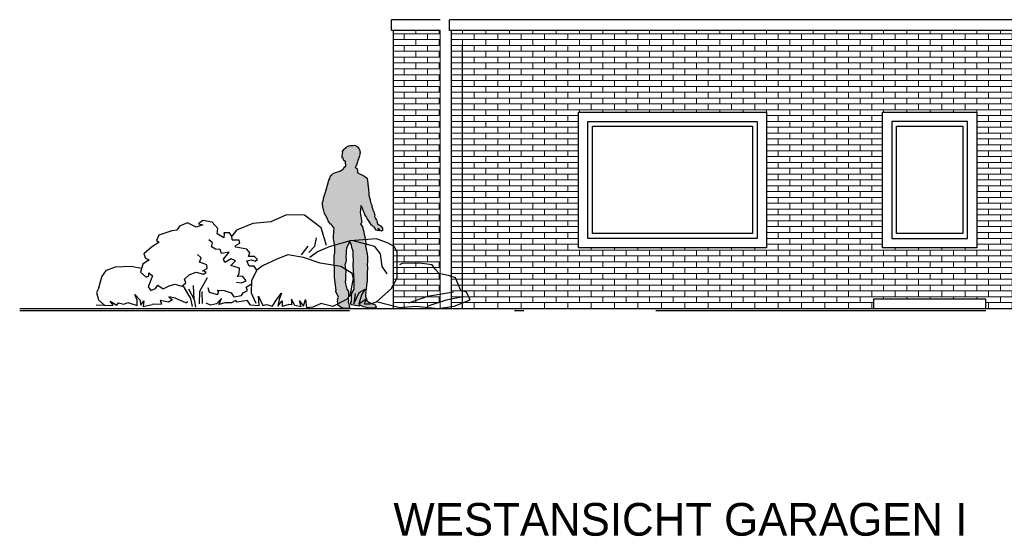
# Model space of a CAD drawing. Extents: x -73 to 359, y -4 to 85.
# Tile 135 of 149: x 312.33 to 322.86, y -3.45 to 2.08. Entities that reach past the tile are written whole.
import ezdxf

# ---------------------------------------------------------------- set-up
doc = ezdxf.new("R2010")
doc.units = 0
doc.header["$MEASUREMENT"] = 0
doc.linetypes.add('Strichlinie', pattern=[0.005644, 0.002822, -0.002822])
doc.linetypes.add('Strichpunktlinie', pattern=[0.006703, 0.003528, -0.001764, 0, -0.001411])
for name, color, linetype in [('Ansicht_West Garagen_3_P_ZE_SYMBOL', 7, 'Continuous'), ('Ansicht_West Garagen_3_P_ZE_TEXT', 7, 'Continuous'), ('Ansicht_West Garagen_3_R_NT_DACH', 7, 'Continuous'), ('Ansicht_West Garagen_3_R_NT_FENSTER', 7, 'Continuous'), ('Ansicht_West Garagen_3_R_NT_HIDDEN', 7, 'Continuous'), ('Ansicht_West Garagen_3_R_TR_BODEN', 7, 'Continuous'), ('Ansicht_West Garagen_3_R_TR_HIDDEN', 7, 'Continuous'), ('Ansicht_West Garagen_3_Schraffuren', 7, 'Continuous')]:
    doc.layers.add(name, color=color, linetype=linetype)
doc.styles.add('ERSTELLTER_STIL_3', font='txt')
pattern_1 = [(0, (355.69491, -1.012166), (0, 0.0625), []), (90, (355.6949, -1.01217), (-0.25, 0), [0.0625, -0.0625]), (90, (355.8199, -0.94967), (-0.25, 0), [0.0625, -0.0625])]

msp = doc.modelspace()

# ---------------------------------------------------------------- hatches: boundary and pattern name
at = {"layer": 'Ansicht_West Garagen_3_P_ZE_SYMBOL', "linetype": 'Continuous', "lineweight": 13, "ltscale": 1000}
msp.add_hatch(color=7, dxfattribs=at).paths.add_polyline_path([(316.212, -0.152), (316.213, -0.164), (316.213, -0.177), (316.202, -0.187), (316.186, -0.178), (316.182, -0.166), (316.172, -0.161), (316.163, -0.161), (316.182, -0.178), (316.175, -0.183), (316.147, -0.173), (316.138, -0.163), (316.132, -0.154), (316.127, -0.142), (316.122, -0.147), (316.116, -0.138), (316.104, -0.126), (316.097, -0.122), (316.078, -0.093), (316.065, -0.07), (316.051, -0.05), (316.038, -0.03), (316.026, -0.01), (316.017, 0.013), (316.006, 0.037), (315.995, 0.066), (315.983, 0.089), (315.978, 0.04), (315.973, 0.018), (315.983, -0.027), (315.992, -0.092), (315.978, -0.107), (315.998, -0.139), (316.003, -0.156), (316.012, -0.193), (316.018, -0.218), (316.028, -0.262), (316.031, -0.296), (316.037, -0.325), (316.033, -0.344), (316.04, -0.379), (316.05, -0.429), (316.052, -0.462), (316.052, -0.488), (316.054, -0.512), (316.05, -0.538), (316.053, -0.583), (316.05, -0.63), (316.049, -0.694), (316.049, -0.717), (316.041, -0.764), (316.037, -0.805), (316.036, -0.827), (316.03, -0.835), (316.034, -0.841), (316.032, -0.861), (316.032, -0.88), (316.039, -0.905), (316.045, -0.917), (316.034, -0.919), (316.068, -0.946), (316.095, -0.96), (316.118, -0.966), (316.134, -0.973), (316.142, -0.987), (316.143, -0.993), (316.146, -0.994), (316.146, -1.003), (316.125, -1.008), (316.103, -1.008), (316.06, -1.006), (316.01, -0.994), (315.969, -0.974), (315.963, -0.97), (315.963, -0.988), (315.947, -0.985), (315.902, -0.978), (315.881, -0.972), (315.873, -0.965), (315.875, -0.941), (315.881, -0.941), (315.881, -0.922), (315.882, -0.906), (315.886, -0.906), (315.881, -0.899), (315.882, -0.876), (315.887, -0.85), (315.909, -0.806), (315.91, -0.783), (315.912, -0.757), (315.91, -0.72), (315.898, -0.546), (315.903, -0.499), (315.899, -0.449), (315.9, -0.4), (315.887, -0.359), (315.882, -0.333), (315.861, -0.294), (315.85, -0.324), (315.835, -0.35), (315.83, -0.368), (315.826, -0.394), (315.826, -0.425), (315.823, -0.459), (315.824, -0.487), (315.82, -0.517), (315.812, -0.545), (315.816, -0.587), (315.821, -0.619), (315.819, -0.65), (315.817, -0.681), (315.816, -0.708), (315.814, -0.728), (315.817, -0.75), (315.825, -0.776), (315.832, -0.806), (315.848, -0.831), (315.848, -0.873), (315.847, -0.906), (315.849, -0.925), (315.85, -0.934), (315.845, -0.933), (315.847, -0.945), (315.852, -0.963), (315.857, -0.975), (315.856, -0.989), (315.86, -0.993), (315.859, -1.008), (315.848, -1.012), (315.812, -1.012), (315.775, -1.004), (315.752, -0.989), (315.735, -0.977), (315.734, -0.963), (315.735, -0.95), (315.733, -0.938), (315.737, -0.923), (315.733, -0.921), (315.736, -0.904), (315.742, -0.891), (315.738, -0.882), (315.725, -0.855), (315.716, -0.832), (315.716, -0.82), (315.719, -0.817), (315.707, -0.738), (315.703, -0.704), (315.7, -0.676), (315.699, -0.638), (315.699, -0.595), (315.698, -0.521), (315.696, -0.478), (315.695, -0.454), (315.699, -0.429), (315.702, -0.417), (315.704, -0.376), (315.702, -0.342), (315.694, -0.287), (315.69, -0.267), (315.69, -0.228), (315.694, -0.208), (315.693, -0.182), (315.698, -0.155), (315.687, -0.146), (315.677, -0.129), (315.66, -0.108), (315.657, -0.11), (315.648, -0.097), (315.631, -0.075), (315.62, -0.045), (315.606, -0.023), (315.594, 0.002), (315.581, 0.047), (315.575, 0.074), (315.574, 0.083), (315.571, 0.094), (315.571, 0.12), (315.582, 0.148), (315.584, 0.168), (315.601, 0.221), (315.61, 0.257), (315.624, 0.306), (315.641, 0.36), (315.65, 0.379), (315.651, 0.387), (315.655, 0.394), (315.666, 0.409), (315.671, 0.416), (315.675, 0.425), (315.701, 0.437), (315.724, 0.445), (315.743, 0.453), (315.763, 0.46), (315.783, 0.472), (315.792, 0.481), (315.795, 0.483), (315.801, 0.491), (315.805, 0.497), (315.81, 0.505), (315.819, 0.504), (315.82, 0.512), (315.82, 0.528), (315.819, 0.536), (315.818, 0.543), (315.817, 0.558), (315.816, 0.563), (315.811, 0.565), (315.806, 0.565), (315.801, 0.569), (315.796, 0.58), (315.791, 0.597), (315.788, 0.601), (315.782, 0.596), (315.783, 0.62), (315.787, 0.643), (315.789, 0.663), (315.784, 0.66), (315.786, 0.668), (315.804, 0.691), (315.815, 0.703), (315.828, 0.714), (315.839, 0.722), (315.843, 0.721), (315.853, 0.726), (315.871, 0.731), (315.887, 0.732), (315.896, 0.732), (315.909, 0.734), (315.923, 0.73), (315.937, 0.72), (315.939, 0.725), (315.95, 0.713), (315.956, 0.704), (315.96, 0.704), (315.964, 0.692), (315.972, 0.676), (315.976, 0.654), (315.972, 0.649), (315.972, 0.637), (315.969, 0.615), (315.967, 0.616), (315.965, 0.609), (315.964, 0.605), (315.96, 0.608), (315.959, 0.597), (315.956, 0.587), (315.95, 0.569), (315.945, 0.555), (315.939, 0.534), (315.935, 0.518), (315.93, 0.512), (315.923, 0.509), (315.922, 0.497), (315.935, 0.488), (315.942, 0.477), (315.947, 0.47), (315.946, 0.46), (315.941, 0.45), (315.949, 0.439), (315.975, 0.423), (316.001, 0.412), (316.013, 0.405), (316.037, 0.389), (316.049, 0.373), (316.052, 0.359), (316.056, 0.318), (316.062, 0.265), (316.068, 0.214), (316.067, 0.198), (316.075, 0.174), (316.082, 0.15), (316.086, 0.121), (316.091, 0.107), (316.098, 0.091), (316.099, 0.074), (316.106, 0.057), (316.111, 0.04), (316.115, 0.031), (316.12, 0.025), (316.124, 0.005), (316.127, -0.004), (316.132, -0.014), (316.129, -0.028), (316.139, -0.049), (316.148, -0.069), (316.157, -0.081), (316.158, -0.09), (316.156, -0.099), (316.16, -0.107), (316.176, -0.116), (316.18, -0.121), (316.188, -0.126), (316.197, -0.131)], flags=0)
at = {"layer": 'Ansicht_West Garagen_3_Schraffuren', "linetype": 'Continuous', "lineweight": 18, "ltscale": 1000}
h = msp.add_hatch(dxfattribs=at)
h.set_pattern_fill('MW_Verband__Läufer__DF_0003', color=9, style=0, pattern_type=2)
h.set_pattern_definition(pattern_1)
h.paths.add_polyline_path([(316.33, 1.96), (316.33, -1.012), (316.83, -1.012), (316.83, 1.96)], flags=0)
h = msp.add_hatch(dxfattribs=at)
h.set_pattern_fill('MW_Verband__Läufer__DF_0003', color=9, style=0, pattern_type=2)
h.set_pattern_definition(pattern_1)
h.paths.add_polyline_path([(316.95, -1.012), (321.465, -1.012), (321.465, -0.912), (322.665, -0.912), (322.665, -1.012), (323.18, -1.012), (323.18, 0.988), (323.179, 1.157), (323.18, 1.96), (316.95, 1.96)], flags=0)
h.paths.add_polyline_path([(320.32, -0.362), (318.31, -0.362), (318.31, 1.088), (320.32, 1.088)], flags=0)
h.paths.add_polyline_path([(321.56, 1.088), (322.57, 1.088), (322.57, -0.362), (321.56, -0.362)], flags=0)

# ---------------------------------------------------------------- linework, layer by layer
at = {"layer": 'Ansicht_West Garagen_3_P_ZE_SYMBOL', "linetype": 'Continuous', "ltscale": 1000}
for p, q in [((315.783, 0.62), (315.787, 0.643)), ((315.784, 0.66), (315.786, 0.668)), ((315.789, 0.663), (315.784, 0.66)), ((315.786, 0.668), (315.804, 0.691)), ((315.787, 0.643), (315.789, 0.663)), ((315.804, 0.691), (315.815, 0.703)), ((315.815, 0.703), (315.828, 0.714)), ((315.828, 0.714), (315.839, 0.722)), ((315.839, 0.722), (315.843, 0.721)), ((315.843, 0.721), (315.853, 0.726)), ((315.853, 0.726), (315.871, 0.731)), ((315.871, 0.731), (315.887, 0.732)), ((315.887, 0.732), (315.896, 0.732)), ((315.896, 0.732), (315.909, 0.734)), ((315.909, 0.734), (315.923, 0.73)), ((315.923, 0.73), (315.937, 0.72)), ((315.937, 0.72), (315.939, 0.725)), ((315.939, 0.725), (315.95, 0.713)), ((315.95, 0.713), (315.956, 0.704)), ((315.956, 0.704), (315.96, 0.704)), ((315.96, 0.704), (315.964, 0.692)), ((315.964, 0.692), (315.972, 0.676)), ((315.972, 0.637), (315.969, 0.615)), ((315.972, 0.676), (315.976, 0.654)), ((315.976, 0.654), (315.972, 0.649)), ((315.972, 0.649), (315.972, 0.637)), ((315.782, 0.596), (315.783, 0.62)), ((315.788, 0.601), (315.782, 0.596)), ((315.791, 0.597), (315.788, 0.601)), ((315.796, 0.58), (315.791, 0.597)), ((315.801, 0.569), (315.796, 0.58)), ((315.806, 0.565), (315.801, 0.569)), ((315.811, 0.565), (315.806, 0.565)), ((315.816, 0.563), (315.811, 0.565)), ((315.817, 0.558), (315.816, 0.563)), ((315.818, 0.543), (315.817, 0.558)), ((315.819, 0.536), (315.818, 0.543)), ((315.82, 0.528), (315.819, 0.536)), ((315.82, 0.512), (315.82, 0.528)), ((315.939, 0.534), (315.935, 0.518)), ((315.945, 0.555), (315.939, 0.534)), ((315.95, 0.569), (315.945, 0.555)), ((315.956, 0.587), (315.95, 0.569)), ((315.959, 0.597), (315.956, 0.587)), ((315.96, 0.608), (315.959, 0.597)), ((315.964, 0.605), (315.96, 0.608)), ((315.965, 0.609), (315.964, 0.605)), ((315.967, 0.616), (315.965, 0.609)), ((315.969, 0.615), (315.967, 0.616)), ((315.671, 0.416), (315.675, 0.425)), ((315.675, 0.425), (315.701, 0.437)), ((315.701, 0.437), (315.724, 0.445)), ((315.724, 0.445), (315.743, 0.453)), ((315.743, 0.453), (315.763, 0.46)), ((315.763, 0.46), (315.783, 0.472)), ((315.783, 0.472), (315.792, 0.481)), ((315.792, 0.481), (315.795, 0.483)), ((315.795, 0.483), (315.801, 0.491)), ((315.801, 0.491), (315.805, 0.497)), ((315.805, 0.497), (315.81, 0.505)), ((315.81, 0.505), (315.819, 0.504)), ((315.819, 0.504), (315.82, 0.512)), ((315.923, 0.509), (315.922, 0.497)), ((315.922, 0.497), (315.935, 0.488)), ((315.93, 0.512), (315.923, 0.509)), ((315.935, 0.518), (315.93, 0.512)), ((315.935, 0.488), (315.942, 0.477)), ((315.946, 0.46), (315.941, 0.45)), ((315.941, 0.45), (315.949, 0.439)), ((315.942, 0.477), (315.947, 0.47)), ((315.947, 0.47), (315.946, 0.46)), ((315.949, 0.439), (315.975, 0.423)), ((315.975, 0.423), (316.001, 0.412)), ((315.624, 0.306), (315.641, 0.36)), ((315.641, 0.36), (315.65, 0.379)), ((315.65, 0.379), (315.651, 0.387)), ((315.651, 0.387), (315.655, 0.394)), ((315.655, 0.394), (315.666, 0.409)), ((315.666, 0.409), (315.671, 0.416)), ((316.001, 0.412), (316.013, 0.405)), ((316.013, 0.405), (316.037, 0.389)), ((316.037, 0.389), (316.049, 0.373)), ((316.049, 0.373), (316.052, 0.359)), ((316.052, 0.359), (316.056, 0.318)), ((316.056, 0.318), (316.062, 0.265)), ((315.584, 0.168), (315.601, 0.221)), ((315.601, 0.221), (315.61, 0.257)), ((315.61, 0.257), (315.624, 0.306)), ((316.062, 0.265), (316.068, 0.214)), ((316.068, 0.214), (316.067, 0.198)), ((315.571, 0.12), (315.582, 0.148)), ((315.571, 0.094), (315.571, 0.12)), ((315.582, 0.148), (315.584, 0.168)), ((316.067, 0.198), (316.075, 0.174)), ((316.075, 0.174), (316.082, 0.15)), ((316.082, 0.15), (316.086, 0.121)), ((316.086, 0.121), (316.091, 0.107)), ((316.091, 0.107), (316.098, 0.091)), ((315.574, 0.083), (315.571, 0.094)), ((315.575, 0.074), (315.574, 0.083)), ((315.581, 0.047), (315.575, 0.074)), ((315.594, 0.002), (315.581, 0.047)), ((315.606, -0.023), (315.594, 0.002)), ((315.978, 0.04), (315.973, 0.018)), ((315.973, 0.018), (315.983, -0.027)), ((315.983, 0.089), (315.978, 0.04)), ((315.995, 0.066), (315.983, 0.089)), ((316.006, 0.037), (315.995, 0.066)), ((316.017, 0.013), (316.006, 0.037)), ((316.026, -0.01), (316.017, 0.013)), ((316.098, 0.091), (316.099, 0.074)), ((316.099, 0.074), (316.106, 0.057)), ((316.106, 0.057), (316.111, 0.04)), ((316.111, 0.04), (316.115, 0.031)), ((316.115, 0.031), (316.12, 0.025)), ((316.12, 0.025), (316.124, 0.005)), ((316.124, 0.005), (316.127, -0.004)), ((314.127, -0.097), (314.044, -0.132)), ((314.221, -0.141), (314.127, -0.097)), ((314.292, -0.071), (314.245, -0.106)), ((314.392, -0.088), (314.292, -0.071)), ((314.451, -0.158), (314.392, -0.088)), ((314.826, -0.105), (314.652, -0.173)), ((315.021, -0.084), (314.826, -0.105)), ((315.188, -0.012), (315.021, -0.084)), ((315.38, -0.015), (315.188, -0.012)), ((315.556, -0.15), (315.38, -0.015)), ((315.62, -0.045), (315.606, -0.023)), ((315.631, -0.075), (315.62, -0.045)), ((315.648, -0.097), (315.631, -0.075)), ((315.657, -0.11), (315.648, -0.097)), ((315.992, -0.092), (315.978, -0.107)), ((315.983, -0.027), (315.992, -0.092)), ((316.038, -0.03), (316.026, -0.01)), ((316.051, -0.05), (316.038, -0.03)), ((316.065, -0.07), (316.051, -0.05)), ((316.078, -0.093), (316.065, -0.07)), ((316.097, -0.122), (316.078, -0.093)), ((316.127, -0.004), (316.132, -0.014)), ((316.132, -0.014), (316.129, -0.028)), ((316.129, -0.028), (316.139, -0.049)), ((316.139, -0.049), (316.148, -0.069)), ((316.148, -0.069), (316.157, -0.081)), ((316.158, -0.09), (316.156, -0.099)), ((316.156, -0.099), (316.16, -0.107)), ((316.157, -0.081), (316.158, -0.09)), ((313.962, -0.18), (313.82, -0.229)), ((314.015, -0.176), (313.962, -0.18)), ((314.044, -0.132), (314.015, -0.176)), ((314.292, -0.119), (314.221, -0.141)), ((314.245, -0.106), (314.292, -0.119)), ((314.445, -0.215), (314.451, -0.158)), ((314.579, -0.203), (314.515, -0.203)), ((314.515, -0.203), (314.522, -0.215)), ((314.601, -0.24), (314.579, -0.203)), ((314.652, -0.173), (314.601, -0.24)), ((315.613, -0.338), (315.556, -0.15)), ((315.66, -0.108), (315.657, -0.11)), ((315.677, -0.129), (315.66, -0.108)), ((315.687, -0.146), (315.677, -0.129)), ((315.698, -0.155), (315.687, -0.146)), ((315.69, -0.228), (315.694, -0.208)), ((315.693, -0.182), (315.698, -0.155)), ((315.694, -0.208), (315.693, -0.182)), ((315.978, -0.107), (315.998, -0.139)), ((315.998, -0.139), (316.003, -0.156)), ((316.003, -0.156), (316.012, -0.193)), ((316.012, -0.193), (316.018, -0.218)), ((316.104, -0.126), (316.097, -0.122)), ((316.116, -0.138), (316.104, -0.126)), ((316.122, -0.147), (316.116, -0.138)), ((316.127, -0.142), (316.122, -0.147)), ((316.132, -0.154), (316.127, -0.142)), ((316.138, -0.163), (316.132, -0.154)), ((316.147, -0.173), (316.138, -0.163)), ((316.175, -0.183), (316.147, -0.173)), ((316.16, -0.107), (316.176, -0.116)), ((316.172, -0.161), (316.163, -0.161)), ((316.163, -0.161), (316.182, -0.178)), ((316.182, -0.166), (316.172, -0.161)), ((316.182, -0.178), (316.175, -0.183)), ((316.176, -0.116), (316.18, -0.121)), ((316.18, -0.121), (316.188, -0.126)), ((316.186, -0.178), (316.182, -0.166)), ((316.202, -0.187), (316.186, -0.178)), ((316.188, -0.126), (316.197, -0.131)), ((316.197, -0.131), (316.212, -0.152)), ((316.213, -0.177), (316.202, -0.187)), ((316.212, -0.152), (316.213, -0.164)), ((316.213, -0.164), (316.213, -0.177)), ((313.826, -0.303), (313.744, -0.356)), ((313.82, -0.229), (313.797, -0.286)), ((313.797, -0.286), (313.826, -0.303)), ((314.396, -0.311), (314.357, -0.278)), ((314.385, -0.352), (314.396, -0.311)), ((314.516, -0.255), (314.445, -0.215)), ((314.522, -0.215), (314.516, -0.255)), ((314.607, -0.278), (314.601, -0.24)), ((314.607, -0.278), (314.677, -0.278)), ((314.677, -0.278), (314.683, -0.318)), ((315.491, -0.347), (315.509, -0.256)), ((315.869, -0.29), (315.644, -0.354)), ((315.69, -0.267), (315.69, -0.228)), ((315.694, -0.287), (315.69, -0.267)), ((315.702, -0.342), (315.694, -0.287)), ((315.861, -0.294), (315.85, -0.324)), ((315.882, -0.333), (315.861, -0.294)), ((316.15, -0.267), (315.869, -0.29)), ((316.13, -0.349), (315.901, -0.287)), ((316.018, -0.218), (316.028, -0.262)), ((316.028, -0.262), (316.031, -0.296)), ((316.031, -0.296), (316.037, -0.325)), ((316.275, -0.313), (316.15, -0.267)), ((316.339, -0.349), (316.275, -0.313)), ((313.744, -0.356), (313.661, -0.426)), ((314.429, -0.377), (314.385, -0.352)), ((314.479, -0.381), (314.429, -0.377)), ((314.491, -0.423), (314.479, -0.381)), ((314.574, -0.41), (314.491, -0.423)), ((314.513, -0.485), (314.574, -0.41)), ((314.683, -0.318), (314.636, -0.345)), ((314.646, -0.356), (314.636, -0.345)), ((314.764, -0.378), (314.646, -0.356)), ((314.793, -0.417), (314.764, -0.378)), ((314.782, -0.457), (314.793, -0.417)), ((315.348, -0.437), (315.418, -0.347)), ((315.426, -0.414), (315.491, -0.347)), ((315.517, -0.405), (315.435, -0.466)), ((315.644, -0.354), (315.517, -0.405)), ((315.699, -0.429), (315.702, -0.417)), ((315.704, -0.376), (315.702, -0.342)), ((315.702, -0.417), (315.704, -0.376)), ((315.83, -0.368), (315.826, -0.394)), ((315.826, -0.394), (315.826, -0.425)), ((315.835, -0.35), (315.83, -0.368)), ((315.85, -0.324), (315.835, -0.35)), ((315.887, -0.359), (315.882, -0.333)), ((315.9, -0.4), (315.887, -0.359)), ((315.899, -0.449), (315.9, -0.4)), ((316.037, -0.325), (316.033, -0.344)), ((316.033, -0.344), (316.04, -0.379)), ((316.04, -0.379), (316.05, -0.429)), ((316.191, -0.427), (316.13, -0.349)), ((316.369, -0.408), (316.339, -0.349)), ((316.369, -0.686), (316.369, -0.408)), ((313.72, -0.492), (313.649, -0.54)), ((313.661, -0.426), (313.679, -0.474)), ((313.679, -0.474), (313.72, -0.492)), ((314.274, -0.472), (314.235, -0.435)), ((314.257, -0.518), (314.274, -0.472)), ((314.335, -0.547), (314.257, -0.518)), ((314.529, -0.522), (314.513, -0.485)), ((314.596, -0.481), (314.529, -0.522)), ((314.591, -0.551), (314.641, -0.501)), ((314.641, -0.501), (314.596, -0.481)), ((314.764, -0.501), (314.811, -0.492)), ((314.787, -0.558), (314.764, -0.501)), ((314.846, -0.457), (314.782, -0.457)), ((314.811, -0.492), (314.852, -0.505)), ((314.876, -0.488), (314.846, -0.457)), ((314.852, -0.505), (314.876, -0.488)), ((315.084, -0.483), (314.931, -0.556)), ((315.202, -0.437), (315.084, -0.483)), ((315.369, -0.468), (315.202, -0.437)), ((315.546, -0.527), (315.369, -0.468)), ((315.695, -0.454), (315.699, -0.429)), ((315.696, -0.478), (315.695, -0.454)), ((315.698, -0.521), (315.696, -0.478)), ((315.699, -0.595), (315.698, -0.521)), ((315.82, -0.517), (315.812, -0.545)), ((315.824, -0.487), (315.82, -0.517)), ((315.826, -0.425), (315.823, -0.459)), ((315.823, -0.459), (315.824, -0.487)), ((315.898, -0.546), (315.903, -0.499)), ((315.903, -0.499), (315.899, -0.449)), ((316.05, -0.429), (316.052, -0.462)), ((316.054, -0.512), (316.05, -0.538)), ((316.052, -0.462), (316.052, -0.488)), ((316.052, -0.488), (316.054, -0.512)), ((316.21, -0.564), (316.191, -0.427)), ((313.211, -0.672), (313.262, -0.601)), ((313.262, -0.601), (313.358, -0.567)), ((313.358, -0.567), (313.525, -0.558)), ((313.525, -0.558), (313.638, -0.582)), ((313.649, -0.54), (313.626, -0.624)), ((313.626, -0.624), (313.685, -0.676)), ((314.145, -0.654), (314.221, -0.624)), ((314.221, -0.624), (314.298, -0.646)), ((314.292, -0.61), (314.339, -0.584)), ((314.327, -0.624), (314.292, -0.61)), ((314.298, -0.646), (314.327, -0.624)), ((314.339, -0.584), (314.335, -0.547)), ((314.685, -0.58), (314.591, -0.551)), ((314.68, -0.638), (314.685, -0.58)), ((314.84, -0.558), (314.787, -0.558)), ((314.87, -0.602), (314.814, -0.713)), ((314.87, -0.602), (314.84, -0.558)), ((314.931, -0.556), (314.87, -0.602)), ((315.767, -0.564), (315.546, -0.527)), ((315.699, -0.638), (315.699, -0.595)), ((315.89, -0.637), (315.767, -0.564)), ((315.812, -0.545), (315.816, -0.587)), ((315.816, -0.587), (315.821, -0.619)), ((315.821, -0.619), (315.819, -0.65)), ((315.91, -0.72), (315.898, -0.546)), ((316.05, -0.63), (316.049, -0.694)), ((316.05, -0.538), (316.053, -0.583)), ((316.053, -0.583), (316.05, -0.63)), ((316.265, -0.642), (316.21, -0.564)), ((316.425, -0.532), (316.394, -0.546)), ((316.609, -0.527), (316.425, -0.532)), ((316.744, -0.546), (316.609, -0.527)), ((316.775, -0.593), (316.744, -0.546)), ((316.818, -0.637), (316.775, -0.593)), ((313.181, -0.79), (313.211, -0.672)), ((313.685, -0.676), (313.714, -0.663)), ((313.755, -0.663), (313.708, -0.782)), ((313.714, -0.663), (313.714, -0.632)), ((313.714, -0.632), (313.755, -0.663)), ((314.097, -0.698), (314.145, -0.654)), ((314.109, -0.738), (314.097, -0.698)), ((314.259, -0.826), (314.341, -0.681)), ((314.652, -0.729), (314.707, -0.737)), ((314.663, -0.671), (314.68, -0.638)), ((314.718, -0.667), (314.663, -0.671)), ((314.707, -0.737), (314.757, -0.717)), ((314.757, -0.717), (314.718, -0.667)), ((314.814, -0.713), (314.809, -0.846)), ((315.7, -0.676), (315.699, -0.638)), ((315.703, -0.704), (315.7, -0.676)), ((315.707, -0.738), (315.703, -0.704)), ((315.816, -0.708), (315.814, -0.728)), ((315.814, -0.728), (315.817, -0.75)), ((315.817, -0.681), (315.816, -0.708)), ((315.819, -0.65), (315.817, -0.681)), ((315.869, -0.872), (315.902, -0.692)), ((315.902, -0.692), (315.89, -0.637)), ((315.912, -0.757), (315.91, -0.72)), ((316.049, -0.717), (316.041, -0.764)), ((316.049, -0.694), (316.049, -0.717)), ((316.306, -0.802), (316.369, -0.686)), ((316.931, -0.663), (316.818, -0.637)), ((316.994, -0.686), (316.931, -0.663)), ((317.052, -0.82), (316.994, -0.686)), ((313.181, -0.79), (313.155, -0.841)), ((313.155, -0.841), (313.176, -0.919)), ((313.708, -0.782), (313.735, -0.82)), ((313.735, -0.82), (313.785, -0.799)), ((313.785, -0.799), (313.812, -0.762)), ((313.812, -0.762), (313.868, -0.803)), ((313.868, -0.803), (313.932, -0.769)), ((313.932, -0.769), (313.991, -0.751)), ((313.991, -0.751), (314.068, -0.773)), ((314.068, -0.773), (314.109, -0.738)), ((314.082, -0.774), (314.16, -0.907)), ((314.138, -0.803), (314.199, -0.915)), ((314.199, -0.915), (314.193, -0.766)), ((314.256, -0.963), (314.259, -0.826)), ((314.288, -0.959), (314.286, -0.832)), ((314.346, -0.787), (314.36, -0.839)), ((314.36, -0.839), (314.45, -0.861)), ((314.465, -0.839), (314.45, -0.817)), ((314.45, -0.817), (314.52, -0.82)), ((314.45, -0.861), (314.465, -0.839)), ((314.52, -0.82), (314.595, -0.846)), ((314.724, -0.843), (314.769, -0.82)), ((314.754, -0.783), (314.812, -0.75)), ((314.769, -0.82), (314.754, -0.783)), ((315.719, -0.817), (315.707, -0.738)), ((315.716, -0.82), (315.719, -0.817)), ((315.716, -0.832), (315.716, -0.82)), ((315.725, -0.855), (315.716, -0.832)), ((315.817, -0.75), (315.825, -0.776)), ((315.825, -0.776), (315.832, -0.806)), ((315.832, -0.806), (315.848, -0.831)), ((315.848, -0.831), (315.848, -0.873)), ((315.887, -0.85), (315.909, -0.806)), ((315.908, -0.963), (315.964, -0.84)), ((315.909, -0.806), (315.91, -0.783)), ((315.91, -0.783), (315.912, -0.757)), ((315.964, -0.84), (316.029, -0.806)), ((316.029, -0.806), (315.991, -0.858)), ((316.036, -0.827), (316.03, -0.835)), ((316.03, -0.835), (316.034, -0.841)), ((316.034, -0.841), (316.032, -0.861)), ((316.037, -0.805), (316.036, -0.827)), ((316.041, -0.764), (316.037, -0.805)), ((316.15, -0.942), (316.306, -0.802)), ((316.972, -0.839), (316.695, -0.884)), ((317.113, -0.839), (317.052, -0.82)), ((317.15, -0.919), (317.113, -0.839)), ((313.176, -0.919), (313.244, -0.982)), ((313.334, -0.978), (313.302, -0.935)), ((313.302, -0.935), (313.371, -0.978)), ((313.449, -0.966), (313.491, -0.947)), ((313.491, -0.947), (313.591, -0.982)), ((313.591, -0.923), (313.565, -0.861)), ((313.565, -0.861), (313.618, -0.919)), ((313.591, -0.982), (313.591, -0.923)), ((313.618, -0.919), (313.628, -0.978)), ((313.628, -0.978), (313.66, -0.931)), ((313.66, -0.931), (313.654, -0.99)), ((313.924, -0.944), (313.835, -0.928)), ((313.835, -0.928), (313.851, -0.965)), ((313.968, -0.919), (313.924, -0.944)), ((313.996, -0.903), (313.929, -0.886)), ((313.929, -0.886), (313.968, -0.919)), ((314.11, -0.952), (313.996, -0.903)), ((314.11, -0.952), (314.132, -0.938)), ((314.16, -0.907), (314.177, -0.99)), ((314.199, -0.915), (314.215, -0.998)), ((314.49, -0.906), (314.44, -0.961)), ((314.465, -0.969), (314.49, -0.906)), ((314.595, -0.846), (314.624, -0.887)), ((314.644, -0.928), (314.6, -0.95)), ((314.624, -0.887), (314.704, -0.872)), ((314.659, -0.946), (314.644, -0.928)), ((314.769, -0.928), (314.659, -0.946)), ((314.704, -0.872), (314.724, -0.843)), ((314.799, -0.972), (314.769, -0.928)), ((314.809, -0.846), (314.859, -0.954)), ((314.896, -0.982), (314.889, -0.882)), ((314.889, -0.882), (314.934, -0.982)), ((315.036, -0.987), (315.078, -0.924)), ((315.078, -0.924), (315.133, -0.848)), ((315.107, -0.915), (315.094, -0.987)), ((315.094, -0.987), (315.139, -0.93)), ((315.133, -0.848), (315.107, -0.915)), ((315.139, -0.93), (315.139, -0.987)), ((315.242, -0.913), (315.24, -0.974)), ((315.277, -0.981), (315.242, -0.913)), ((315.325, -0.93), (315.37, -0.987)), ((315.344, -0.994), (315.325, -0.93)), ((315.37, -0.987), (315.389, -0.915)), ((315.389, -0.915), (315.402, -1.001)), ((315.829, -0.916), (315.683, -0.991)), ((315.738, -0.882), (315.725, -0.855)), ((315.733, -0.921), (315.736, -0.904)), ((315.737, -0.923), (315.733, -0.921)), ((315.733, -0.938), (315.737, -0.923)), ((315.735, -0.95), (315.733, -0.938)), ((315.736, -0.904), (315.742, -0.891)), ((315.742, -0.891), (315.738, -0.882)), ((315.829, -0.916), (315.869, -0.872)), ((315.85, -0.934), (315.845, -0.933)), ((315.845, -0.933), (315.847, -0.945)), ((315.848, -0.873), (315.847, -0.906)), ((315.847, -0.906), (315.849, -0.925)), ((315.847, -0.945), (315.852, -0.963)), ((315.849, -0.925), (315.85, -0.934)), ((315.873, -0.965), (315.875, -0.941)), ((315.875, -0.941), (315.881, -0.941)), ((315.881, -0.899), (315.882, -0.876)), ((315.886, -0.906), (315.881, -0.899)), ((315.881, -0.922), (315.882, -0.906)), ((315.881, -0.941), (315.881, -0.922)), ((315.882, -0.876), (315.887, -0.85)), ((315.882, -0.906), (315.886, -0.906)), ((315.92, -0.853), (315.908, -0.963)), ((315.991, -0.858), (315.959, -0.963)), ((315.959, -0.963), (316.042, -0.906)), ((316.042, -0.906), (316.016, -0.963)), ((316.032, -0.861), (316.032, -0.88)), ((316.032, -0.88), (316.039, -0.905)), ((316.045, -0.917), (316.034, -0.919)), ((316.034, -0.919), (316.068, -0.946)), ((316.039, -0.905), (316.045, -0.917)), ((316.068, -0.946), (316.095, -0.96)), ((316.08, -0.963), (316.15, -0.942)), ((316.384, -1), (316.15, -0.942)), ((316.695, -0.884), (316.492, -0.957)), ((316.894, -0.923), (316.697, -0.989)), ((317.076, -0.889), (316.894, -0.923)), ((316.978, -0.989), (317.15, -0.919)), ((313.244, -0.982), (313.15, -0.978)), ((313.244, -0.982), (313.334, -0.978)), ((313.371, -0.978), (313.392, -0.951)), ((313.392, -0.951), (313.449, -0.966)), ((313.654, -0.99), (313.751, -0.969)), ((313.851, -0.965), (313.751, -0.969)), ((314.375, -0.976), (314.326, -0.954)), ((314.44, -0.961), (314.375, -0.976)), ((314.53, -0.95), (314.465, -0.969)), ((314.6, -0.95), (314.53, -0.95)), ((314.799, -0.972), (314.896, -0.982)), ((314.934, -0.982), (314.972, -0.968)), ((314.972, -0.968), (315.036, -0.987)), ((315.139, -0.987), (315.209, -0.968)), ((315.24, -0.974), (315.209, -0.968)), ((315.344, -0.994), (315.277, -0.981)), ((315.402, -1.001), (315.472, -0.996)), ((315.472, -0.996), (315.555, -0.958)), ((315.683, -0.991), (315.555, -0.958)), ((315.734, -0.963), (315.735, -0.95)), ((315.735, -0.977), (315.734, -0.963)), ((315.752, -0.989), (315.735, -0.977)), ((315.775, -1.004), (315.752, -0.989)), ((315.812, -1.012), (315.775, -1.004)), ((315.848, -1.012), (315.812, -1.012)), ((315.859, -1.008), (315.848, -1.012)), ((315.852, -0.963), (315.857, -0.975)), ((315.857, -0.975), (315.856, -0.989)), ((315.856, -0.989), (315.86, -0.993)), ((315.86, -0.993), (315.859, -1.008)), ((315.881, -0.972), (315.873, -0.965)), ((315.902, -0.978), (315.881, -0.972)), ((315.947, -0.985), (315.902, -0.978)), ((315.963, -0.988), (315.947, -0.985)), ((315.969, -0.974), (315.963, -0.97)), ((315.963, -0.97), (315.963, -0.988)), ((316.01, -0.994), (315.969, -0.974)), ((316.06, -1.006), (316.01, -0.994)), ((316.016, -0.963), (316.08, -0.963)), ((316.103, -1.008), (316.06, -1.006)), ((316.095, -0.96), (316.118, -0.966)), ((316.125, -1.008), (316.103, -1.008)), ((316.118, -0.966), (316.134, -0.973)), ((316.146, -1.003), (316.125, -1.008)), ((316.134, -0.973), (316.142, -0.987)), ((316.142, -0.987), (316.143, -0.993)), ((316.143, -0.993), (316.146, -0.994)), ((316.146, -0.994), (316.146, -1.003)), ((316.384, -1), (316.572, -0.989)), ((316.572, -0.989), (316.806, -1.012)), ((316.806, -1.012), (316.978, -0.989))]:
    msp.add_line(p, q, dxfattribs=at)
at = {"layer": 'Ansicht_West Garagen_3_R_NT_DACH', "linetype": 'Continuous', "ltscale": 1000}
for p, q in [((316.31, 1.96), (316.31, 2.076)), ((316.83, 2.076), (316.31, 2.076)), ((323.2, 2.076), (316.93, 2.076)), ((316.93, 1.96), (316.93, 2.076)), ((316.83, 1.96), (316.31, 1.96)), ((323.2, 1.96), (316.93, 1.96))]:
    msp.add_line(p, q, dxfattribs=at)
at = {"layer": 'Ansicht_West Garagen_3_R_NT_FENSTER', "linetype": 'Continuous', "ltscale": 1000}
for p, q in [((318.31, 1.088), (320.32, 1.088)), ((318.31, -0.362), (318.31, 1.088)), ((320.32, 1.088), (320.32, -0.362)), ((321.56, 1.088), (322.57, 1.088)), ((321.56, -0.362), (321.56, 1.088)), ((322.57, 1.088), (322.57, -0.362)), ((318.41, 0.988), (320.22, 0.988)), ((318.41, -0.262), (318.41, 0.988)), ((320.22, 0.988), (320.22, -0.262)), ((322.47, 0.988), (321.66, 0.988)), ((321.66, 0.988), (321.66, -0.262)), ((322.47, -0.262), (322.47, 0.988)), ((318.46, 0.938), (320.17, 0.938)), ((318.46, -0.212), (318.46, 0.938)), ((320.17, 0.938), (320.17, -0.212)), ((321.71, 0.938), (322.42, 0.938)), ((321.71, -0.212), (321.71, 0.938)), ((322.42, 0.938), (322.42, -0.212)), ((320.22, -0.262), (318.41, -0.262)), ((320.17, -0.212), (318.46, -0.212)), ((321.66, -0.262), (322.47, -0.262)), ((322.42, -0.212), (321.71, -0.212)), ((320.32, -0.362), (318.31, -0.362)), ((322.57, -0.362), (321.56, -0.362))]:
    msp.add_line(p, q, dxfattribs=at)
at = {"layer": 'Ansicht_West Garagen_3_R_NT_HIDDEN', "linetype": 'Continuous', "ltscale": 1000}
for p, q in [((322.665, -0.912), (321.465, -0.912)), ((321.465, -0.912), (321.465, -1.012)), ((322.665, -1.012), (322.665, -0.912)), ((321.465, -1.012), (322.665, -1.012))]:
    msp.add_line(p, q, dxfattribs=at)
at = {"layer": 'Ansicht_West Garagen_3_R_TR_BODEN', "linetype": 'Continuous', "ltscale": 1000}
msp.add_line((312.334, -1.012), (359.392, -1.012), dxfattribs=at)
at = {"layer": 'Ansicht_West Garagen_3_R_TR_BODEN', "linetype": 'Strichpunktlinie', "ltscale": 1000}
msp.add_line((312.334, -1.032), (359.392, -1.032), dxfattribs=at)
at = {"layer": 'Ansicht_West Garagen_3_R_TR_HIDDEN', "linetype": 'Continuous', "ltscale": 1000}
for p, q in [((316.33, -1.012), (316.33, 1.96)), ((316.95, -1.012), (316.95, 1.96))]:
    msp.add_line(p, q, dxfattribs=at)
at = {"layer": 'Ansicht_West Garagen_3_R_TR_HIDDEN', "linetype": 'Strichlinie', "ltscale": 1000}
msp.add_line((317.07, -1.012), (317.07, 1.96), dxfattribs=at)
at = {"layer": 'Ansicht_West Garagen_3_Schraffuren', "color": 255, "linetype": 'Continuous', "lineweight": 18, "ltscale": 1000}
for p, q in [((316.33, 1.96), (316.33, -1.012)), ((316.83, 1.96), (316.33, 1.96)), ((316.83, -1.012), (316.83, 1.96)), ((323.18, 1.96), (316.95, 1.96)), ((316.95, 1.96), (316.95, -1.012)), ((318.31, -0.362), (318.31, 1.088)), ((318.31, 1.088), (320.32, 1.088)), ((320.32, 1.088), (320.32, -0.362)), ((321.56, 1.088), (322.57, 1.088)), ((321.56, -0.362), (321.56, 1.088)), ((322.57, 1.088), (322.57, -0.362)), ((320.32, -0.362), (318.31, -0.362)), ((322.57, -0.362), (321.56, -0.362)), ((321.465, -1.012), (321.465, -0.912)), ((321.465, -0.912), (322.665, -0.912)), ((322.665, -0.912), (322.665, -1.012)), ((316.33, -1.012), (316.83, -1.012)), ((316.95, -1.012), (321.465, -1.012)), ((322.665, -1.012), (323.18, -1.012))]:
    msp.add_line(p, q, dxfattribs=at)

# ---------------------------------------------------------------- texts
at = {"layer": 'Ansicht_West Garagen_3_P_ZE_TEXT', "linetype": 'Continuous', "insert": (316.33, -3.092), "char_height": 0.35, "attachment_point": 1, "style": 'ERSTELLTER_STIL_3'}
msp.add_mtext('{WESTANSICHT GARAGEN I}', dxfattribs=at)

doc.saveas('drawing.dxf')
